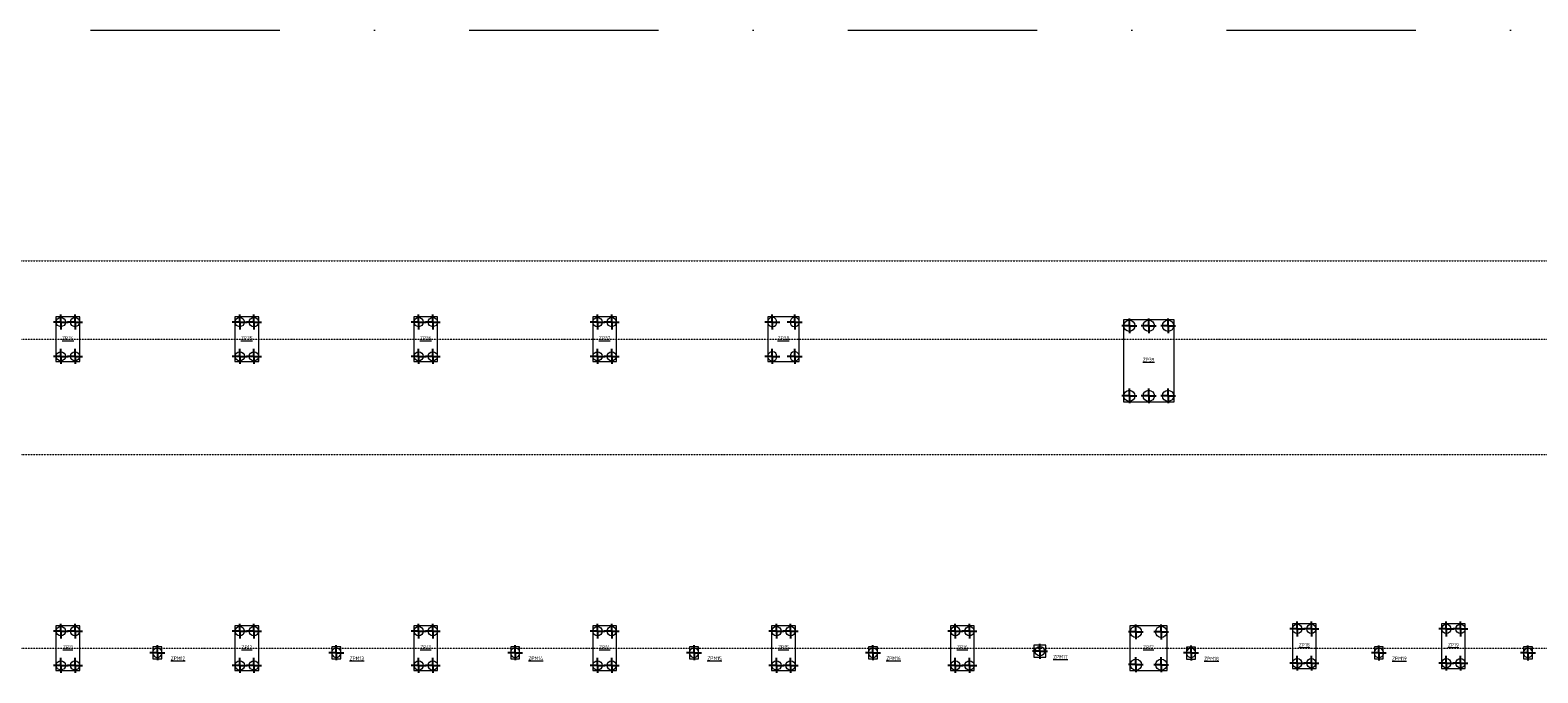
# Model space of a CAD drawing. Header units: millimetres. Extents: x -34728 to 839610, y -480656 to 464976.
# Tile 37 of 69: x 224202 to 325336, y -358122 to -314992. Entities that reach past the tile are written whole.
import ezdxf

# ---------------------------------------------------------------- set-up
doc = ezdxf.new("R2010")
doc.units = ezdxf.units.MM
doc.linetypes.add('ČERCHOVANÁ', pattern=[25.4, 12.7, -6.35, 0, -6.35])
doc.layers.get('0').update_dxf_attribs({"color": 9})
for name, color, linetype, lineweight in [('CA_OSY', 9, 'ČERCHOVANÁ', 9), ('CA_POHHRA25', 9, 'Continuous', 13), ('CA_SRAFY', 9, 'Continuous', 25), ('CA_TEXT25', 9, 'Continuous', 9)]:
    doc.layers.add(name, color=color, linetype=linetype, lineweight=lineweight)
doc.styles.add('ISOCPEUR', font='isocpeur.ttf', dxfattribs={"width": 0.85, "height": 250})

# ---------------------------------------------------------------- blocks, each defined once
blk = doc.blocks.new('pilota 600 mm - D_620mm-1424623--0_800 _zaklady_')
at = {"layer": 'CA_SRAFY'}
for q in [(-500, 0), (0, 500), (0, -500), (500, 0)]:
    blk.add_line((0, 0), q, dxfattribs=at)
blk = doc.blocks.new('pilota 600 mm - D_620mm-1424624--0_800 _zaklady_')
at = {"layer": 'CA_SRAFY'}
for q in [(-500, 0), (0, 500), (500, 0), (0, -500)]:
    blk.add_line((0, 0), q, dxfattribs=at)
blk = doc.blocks.new('pilota 600 mm - D_750mm-1424625--0_800 _zaklady_')
at = {"layer": 'CA_SRAFY'}
for q in [(-500, 0), (0, 500), (0, -500), (500, 0)]:
    blk.add_line((0, 0), q, dxfattribs=at)
blk = doc.blocks.new('pilota 600 mm - D_750mm-1424626--0_800 _zaklady_')
at = {"layer": 'CA_SRAFY'}
for q in [(-500, 0), (0, 500), (500, 0), (0, -500)]:
    blk.add_line((0, 0), q, dxfattribs=at)
blk = doc.blocks.new('A$C246a9e49')
at = {"layer": 'CA_OSY', "lineweight": 5}
for p, q in [((-144541, -76736), (122830, 62528)), ((-142111, -81401), (125260, 57863)), ((-138535, -88266), (128835, 50998)), ((-132530, -99795), (134841, 39469))]:
    blk.add_line(p, q, dxfattribs=at)
at = {"layer": 'CA_POHHRA25', "lineweight": 5}
for p, q in [((14682, 1733), (11666, 162)), ((17222, -3145), (14682, 1733)), ((11666, 162), (14207, -4716)), ((14207, -4716), (17222, -3145)), ((46138, -6632), (45606, -6909)), ((45606, -6909), (45976, -7619)), ((46508, -7341), (46138, -6632)), ((41426, -7327), (40007, -8066)), ((40007, -8066), (41393, -10727)), ((42812, -9988), (41426, -7327)), ((45976, -7619), (46508, -7341)), ((-7716, -9708), (-9579, -10678)), ((-6331, -12369), (-7716, -9708)), ((41393, -10727), (42812, -9988)), ((-9579, -10678), (-8193, -13339)), ((32557, -11947), (31138, -12686)), ((33943, -14607), (32557, -11947)), ((37269, -11251), (36737, -11529)), ((36737, -11529), (37107, -12238)), ((37107, -12238), (37639, -11961)), ((37639, -11961), (37269, -11251)), ((-8193, -13339), (-6331, -12369)), ((31138, -12686), (32524, -15346)), ((32524, -15346), (33943, -14607)), ((-18581, -15367), (-20000, -16106)), ((-20000, -16106), (-18614, -18767)), ((-17195, -18028), (-18581, -15367)), ((23758, -16699), (21540, -17854)), ((25144, -19360), (23758, -16699)), ((26101, -17085), (25569, -17362)), ((26470, -17794), (26101, -17085)), ((-18614, -18767), (-17195, -18028)), ((21540, -17854), (22926, -20515)), ((25569, -17362), (25938, -18072)), ((25938, -18072), (26470, -17794)), ((22926, -20515), (25144, -19360)), ((-29224, -20911), (-30643, -21650)), ((-27838, -23571), (-29224, -20911)), ((-30643, -21650), (-29257, -24311)), ((17143, -21610), (16434, -21980)), ((16434, -21980), (16803, -22689)), ((17513, -22320), (17143, -21610)), ((12286, -22675), (10867, -23414)), ((13671, -25335), (12286, -22675)), ((16803, -22689), (17513, -22320)), ((-29257, -24311), (-27838, -23571)), ((10867, -23414), (12252, -26074)), ((12252, -26074), (13671, -25335)), ((-39867, -26454), (-41286, -27193)), ((-41286, -27193), (-39900, -29854)), ((-38481, -29115), (-39867, -26454)), ((7167, -26919), (6635, -27196)), ((6635, -27196), (7005, -27906)), ((7537, -27629), (7167, -26919)), ((1643, -28218), (224, -28957)), ((3029, -30879), (1643, -28218)), ((7005, -27906), (7537, -27629)), ((-39900, -29854), (-38481, -29115)), ((224, -28957), (1610, -31618)), ((1610, -31618), (3029, -30879)), ((-50510, -31998), (-51929, -32737)), ((-49124, -34658), (-50510, -31998)), ((-51929, -32737), (-50543, -35398)), ((-3475, -32463), (-4007, -32740)), ((-4007, -32740), (-3638, -33449)), ((-3638, -33449), (-3106, -33172)), ((-3106, -33172), (-3475, -32463)), ((-9000, -33762), (-10419, -34501)), ((-7614, -36422), (-9000, -33762)), ((-50543, -35398), (-49124, -34658)), ((-10419, -34501), (-9033, -37161)), ((-9033, -37161), (-7614, -36422)), ((-14118, -38006), (-14650, -38283)), ((-14650, -38283), (-14281, -38993)), ((-13749, -38716), (-14118, -38006)), ((-19643, -39305), (-21062, -40044)), ((-18257, -41966), (-19643, -39305)), ((-14281, -38993), (-13749, -38716)), ((-21062, -40044), (-19676, -42705)), ((-19676, -42705), (-18257, -41966)), ((-24761, -43549), (-25293, -43827)), ((-25293, -43827), (-24924, -44536)), ((-24924, -44536), (-24391, -44259)), ((-24391, -44259), (-24761, -43549)), ((-30286, -44849), (-31705, -45588)), ((-28900, -47509), (-30286, -44849)), ((-31705, -45588), (-30319, -48248)), ((-30319, -48248), (-28900, -47509)), ((-35404, -49093), (-35936, -49370)), ((-35936, -49370), (-35566, -50080)), ((-35034, -49802), (-35404, -49093)), ((-40929, -50392), (-42348, -51131)), ((-39543, -53053), (-40929, -50392)), ((-35566, -50080), (-35034, -49802)), ((-42348, -51131), (-40962, -53792)), ((-40962, -53792), (-39543, -53053))]:
    blk.add_line(p, q, dxfattribs=at)
for centre, radius in [((14512, 1193), 375), ((12206, -8), 375), ((13359, 592), 375), ((16683, -2975), 375), ((14377, -4177), 375), ((15530, -3576), 375), ((40457, -8226), 310), ((41300, -7788), 310), ((41520, -10266), 310), ((42362, -9827), 310), ((32431, -12407), 310), ((31588, -12846), 310), ((33493, -14447), 310), ((32651, -14886), 310), ((-19550, -16267), 310), ((-18708, -15828), 310), ((23588, -17239), 375), ((-18488, -18307), 310), ((-17645, -17868), 310), ((22080, -18024), 375), ((24604, -19190), 375), ((23096, -19975), 375), ((-29350, -21371), 310), ((-30193, -21810), 310), ((16973, -22150), 310), ((-28288, -23411), 310), ((12159, -23135), 310), ((-29130, -23850), 310), ((11317, -23574), 310), ((13222, -25175), 310), ((12379, -25614), 310), ((-40836, -27354), 310), ((-39993, -26915), 310), ((-39773, -29393), 310), ((-38931, -28955), 310), ((674, -29118), 310), ((1516, -28679), 310), ((1736, -31157), 310), ((2579, -30719), 310), ((-50636, -32458), 310), ((-51479, -32897), 310), ((-49574, -34498), 310), ((-9969, -34661), 310), ((-9127, -34222), 310), ((-50416, -34937), 310), ((-8907, -36701), 310), ((-8064, -36262), 310), ((-20612, -40204), 310), ((-19769, -39766), 310), ((-19549, -42244), 310), ((-18707, -41806), 310), ((-31255, -45748), 310), ((-30412, -45309), 310), ((-30192, -47788), 310), ((-29350, -47349), 310), ((-41055, -50853), 310), ((-41898, -51291), 310), ((-39993, -52892), 310), ((-40835, -53331), 310)]:
    blk.add_circle(centre, radius, dxfattribs=at)
for centre, radius, start, end in [((46057, -7125), 310, 41.37369, 193.6532), ((46057, -7125), 310, 221.37369, 13.65317), ((46057, -7125), 310, 13.71648, 41.31043), ((46057, -7125), 310, 193.71648, 221.31045), ((-7821, -10157), 310, 41.37369, 13.65317), ((-7821, -10157), 310, 13.71648, 41.31043), ((-9151, -10850), 310, 221.37369, 193.65319), ((-9151, -10850), 310, 193.71648, 221.31045), ((-6758, -12197), 310, 41.37369, 13.65317), ((-6758, -12197), 310, 13.71648, 41.31043), ((37188, -11745), 310, 41.37369, 193.6532), ((37188, -11745), 310, 193.71648, 221.31045), ((37188, -11745), 310, 221.37369, 13.65317), ((37188, -11745), 310, 13.71648, 41.31043), ((-8089, -12890), 310, 221.37369, 193.65319), ((-8089, -12890), 310, 193.71648, 221.31045), ((26013, -17565), 310, 41.37369, 193.6532), ((26013, -17565), 310, 193.71648, 221.31045), ((26013, -17565), 310, 221.37369, 13.65317), ((26013, -17565), 310, 13.71648, 41.31043), ((7086, -27412), 310, 41.37369, 193.6532), ((7086, -27412), 310, 13.71648, 41.31043), ((7086, -27412), 310, 193.71648, 221.31045), ((7086, -27412), 310, 221.37369, 13.65317), ((-43346, -26986), 5250, 335.54022, 336.90917), ((-3557, -32956), 310, 41.37369, 193.6532), ((-3557, -32956), 310, 193.71648, 221.31045), ((-3557, -32956), 310, 221.37369, 13.65317), ((-3557, -32956), 310, 13.71648, 41.31043), ((-14199, -38499), 310, 41.37369, 193.6532), ((-14199, -38499), 310, 221.37369, 13.65317), ((-14199, -38499), 310, 13.71648, 41.31043), ((-14199, -38499), 310, 193.71648, 221.31045), ((-24842, -44043), 310, 41.37369, 193.6532), ((-24842, -44043), 310, 193.71648, 221.31045), ((-24842, -44043), 310, 221.37369, 13.65317), ((-24842, -44043), 310, 13.71648, 41.31043), ((-35485, -49586), 310, 41.37369, 193.6532), ((-35485, -49586), 310, 221.37369, 13.65317), ((-35485, -49586), 310, 13.71648, 41.31043), ((-35485, -49586), 310, 193.71648, 221.31045)]:
    blk.add_arc(centre, radius, start, end, dxfattribs=at)
at = {"layer": 'CA_SRAFY', "lineweight": 5}
for name, p, rotation in [('pilota 600 mm - D_750mm-1424626--0_800 _zaklady_', (13359, 592), 207.5134499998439), ('pilota 600 mm - D_750mm-1424625--0_800 _zaklady_', (14512, 1193), 27.51344999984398), ('pilota 600 mm - D_750mm-1424626--0_800 _zaklady_', (12206, -8), 207.5134499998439), ('pilota 600 mm - D_750mm-1424625--0_800 _zaklady_', (15530, -3576), 207.5134499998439), ('pilota 600 mm - D_750mm-1424626--0_800 _zaklady_', (16683, -2975), 27.51344999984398), ('pilota 600 mm - D_750mm-1424625--0_800 _zaklady_', (14377, -4177), 207.5134499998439), ('pilota 600 mm - D_620mm-1424623--0_800 _zaklady_', (46057, -7125), 207.5134499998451), ('pilota 600 mm - D_620mm-1424623--0_800 _zaklady_', (40457, -8226), 27.51344999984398), ('pilota 600 mm - D_620mm-1424624--0_800 _zaklady_', (41300, -7788), 207.5134499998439), ('pilota 600 mm - D_620mm-1424624--0_800 _zaklady_', (-7821, -10157), 207.5134499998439), ('pilota 600 mm - D_620mm-1424623--0_800 _zaklady_', (41520, -10266), 27.51344999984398), ('pilota 600 mm - D_620mm-1424624--0_800 _zaklady_', (42362, -9827), 207.5134499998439), ('pilota 600 mm - D_620mm-1424623--0_800 _zaklady_', (-9151, -10850), 27.51344999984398), ('pilota 600 mm - D_620mm-1424623--0_800 _zaklady_', (37188, -11745), 207.5134499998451), ('pilota 600 mm - D_620mm-1424623--0_800 _zaklady_', (-6758, -12197), 207.5134499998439), ('pilota 600 mm - D_620mm-1424624--0_800 _zaklady_', (32431, -12407), 207.5134499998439), ('pilota 600 mm - D_620mm-1424624--0_800 _zaklady_', (-8089, -12890), 27.51344999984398), ('pilota 600 mm - D_620mm-1424623--0_800 _zaklady_', (31588, -12846), 27.51344999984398), ('pilota 600 mm - D_620mm-1424624--0_800 _zaklady_', (33493, -14447), 207.5134499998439), ('pilota 600 mm - D_620mm-1424624--0_800 _zaklady_', (-18708, -15828), 207.5134499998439), ('pilota 600 mm - D_620mm-1424623--0_800 _zaklady_', (32651, -14886), 27.51344999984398), ('pilota 600 mm - D_620mm-1424623--0_800 _zaklady_', (-19550, -16267), 27.51344999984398), ('pilota 600 mm - D_750mm-1424626--0_800 _zaklady_', (23588, -17239), 207.5134499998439), ('pilota 600 mm - D_620mm-1424623--0_800 _zaklady_', (26013, -17565), 207.5134499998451), ('pilota 600 mm - D_620mm-1424624--0_800 _zaklady_', (-18488, -18307), 27.51344999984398), ('pilota 600 mm - D_620mm-1424623--0_800 _zaklady_', (-17645, -17868), 207.5134499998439), ('pilota 600 mm - D_750mm-1424625--0_800 _zaklady_', (22080, -18024), 27.51344999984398), ('pilota 600 mm - D_750mm-1424625--0_800 _zaklady_', (24604, -19190), 207.5134499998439), ('pilota 600 mm - D_750mm-1424626--0_800 _zaklady_', (23096, -19975), 27.51344999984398), ('pilota 600 mm - D_620mm-1424623--0_800 _zaklady_', (-30193, -21810), 27.51344999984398), ('pilota 600 mm - D_620mm-1424624--0_800 _zaklady_', (-29350, -21371), 207.5134499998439), ('pilota 600 mm - D_620mm-1424623--0_800 _zaklady_', (16973, -22150), 207.5134499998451), ('pilota 600 mm - D_620mm-1424624--0_800 _zaklady_', (-29130, -23850), 27.51344999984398), ('pilota 600 mm - D_620mm-1424623--0_800 _zaklady_', (-28288, -23411), 207.5134499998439), ('pilota 600 mm - D_620mm-1424623--0_800 _zaklady_', (11317, -23574), 27.51344999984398), ('pilota 600 mm - D_620mm-1424624--0_800 _zaklady_', (12159, -23135), 207.5134499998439), ('pilota 600 mm - D_620mm-1424624--0_800 _zaklady_', (12379, -25614), 27.51344999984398), ('pilota 600 mm - D_620mm-1424623--0_800 _zaklady_', (13222, -25175), 207.5134499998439), ('pilota 600 mm - D_620mm-1424624--0_800 _zaklady_', (-39993, -26915), 207.5134499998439), ('pilota 600 mm - D_620mm-1424623--0_800 _zaklady_', (-40836, -27354), 27.51344999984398), ('pilota 600 mm - D_620mm-1424623--0_800 _zaklady_', (7086, -27412), 207.5134499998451), ('pilota 600 mm - D_620mm-1424623--0_800 _zaklady_', (-38931, -28955), 207.5134499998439), ('pilota 600 mm - D_620mm-1424624--0_800 _zaklady_', (1516, -28679), 207.5134499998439), ('pilota 600 mm - D_620mm-1424624--0_800 _zaklady_', (-39773, -29393), 27.51344999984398), ('pilota 600 mm - D_620mm-1424623--0_800 _zaklady_', (674, -29118), 27.51344999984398), ('pilota 600 mm - D_620mm-1424623--0_800 _zaklady_', (2579, -30719), 207.5134499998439), ('pilota 600 mm - D_620mm-1424624--0_800 _zaklady_', (1736, -31157), 27.51344999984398), ('pilota 600 mm - D_620mm-1424623--0_800 _zaklady_', (-51479, -32897), 27.51344999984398), ('pilota 600 mm - D_620mm-1424624--0_800 _zaklady_', (-50636, -32458), 207.5134499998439), ('pilota 600 mm - D_620mm-1424623--0_800 _zaklady_', (-3557, -32956), 207.5134499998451), ('pilota 600 mm - D_620mm-1424624--0_800 _zaklady_', (-50416, -34937), 27.51344999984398), ('pilota 600 mm - D_620mm-1424623--0_800 _zaklady_', (-49574, -34498), 207.5134499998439), ('pilota 600 mm - D_620mm-1424623--0_800 _zaklady_', (-9969, -34661), 27.51344999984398), ('pilota 600 mm - D_620mm-1424624--0_800 _zaklady_', (-9127, -34222), 207.5134499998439), ('pilota 600 mm - D_620mm-1424624--0_800 _zaklady_', (-8907, -36701), 27.51344999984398), ('pilota 600 mm - D_620mm-1424623--0_800 _zaklady_', (-8064, -36262), 207.5134499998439), ('pilota 600 mm - D_620mm-1424623--0_800 _zaklady_', (-14199, -38499), 207.5134499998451), ('pilota 600 mm - D_620mm-1424624--0_800 _zaklady_', (-19769, -39766), 207.5134499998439), ('pilota 600 mm - D_620mm-1424623--0_800 _zaklady_', (-20612, -40204), 27.51344999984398), ('pilota 600 mm - D_620mm-1424623--0_800 _zaklady_', (-18707, -41806), 207.5134499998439), ('pilota 600 mm - D_620mm-1424624--0_800 _zaklady_', (-19549, -42244), 27.51344999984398), ('pilota 600 mm - D_620mm-1424623--0_800 _zaklady_', (-24842, -44043), 207.5134499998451), ('pilota 600 mm - D_620mm-1424623--0_800 _zaklady_', (-31255, -45748), 27.51344999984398), ('pilota 600 mm - D_620mm-1424624--0_800 _zaklady_', (-30412, -45309), 207.5134499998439), ('pilota 600 mm - D_620mm-1424624--0_800 _zaklady_', (-30192, -47788), 27.51344999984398), ('pilota 600 mm - D_620mm-1424623--0_800 _zaklady_', (-29350, -47349), 207.5134499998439), ('pilota 600 mm - D_620mm-1424623--0_800 _zaklady_', (-35485, -49586), 207.5134499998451), ('pilota 600 mm - D_620mm-1424624--0_800 _zaklady_', (-41055, -50853), 207.5134499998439), ('pilota 600 mm - D_620mm-1424623--0_800 _zaklady_', (-41898, -51291), 27.51344999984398), ('pilota 600 mm - D_620mm-1424623--0_800 _zaklady_', (-39993, -52892), 207.5134499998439), ('pilota 600 mm - D_620mm-1424624--0_800 _zaklady_', (-40835, -53331), 27.51344999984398)]:
    blk.add_blockref(name, p, dxfattribs=dict(at, rotation=rotation))
at = {"layer": 'CA_TEXT25', "lineweight": 5, "char_height": 250, "attachment_point": 5, "rotation": 27.51345, "line_spacing_factor": 1.139951, "style": 'ISOCPEUR'}
for s, insert, width in [('\\pt85,170,255,340,425,510,595,680,765,850,935,1020,1105,1190,1275,1360,1445,1530,1615,1700,1785,1870,1955,2040,2125,2210,2295,2380,2465,2550,2635,2720;{\\LZP39}', (14406, -1426), 646.85), ('\\pt85,170,255,340,425,510,595,680,765,850,935,1020,1105,1190,1275,1360,1445,1530,1615,1700,1785,1870,1955,2040,2125,2210,2295,2380,2465,2550,2635,2720;{\\LZP19}', (41372, -8961), 601.8), ('\\pt85,170,255,340,425,510,595,680,765,850,935,1020,1105,1190,1275,1360,1445,1530,1615,1700,1785,1870,1955,2040,2125,2210,2295,2380,2465,2550,2635,2720;{\\LZPM19}', (38581, -11441), 793.05), ('\\pt85,170,255,340,425,510,595,680,765,850,935,1020,1105,1190,1275,1360,1445,1530,1615,1700,1785,1870,1955,2040,2125,2210,2295,2380,2465,2550,2635,2720;{\\LZP38}', (-7992, -11458), 646.85), ('\\pt85,170,255,340,425,510,595,680,765,850,935,1020,1105,1190,1275,1360,1445,1530,1615,1700,1785,1870,1955,2040,2125,2210,2295,2380,2465,2550,2635,2720;{\\LZP18}', (32503, -13581), 601.8), ('\\pt85,170,255,340,425,510,595,680,765,850,935,1020,1105,1190,1275,1360,1445,1530,1615,1700,1785,1870,1955,2040,2125,2210,2295,2380,2465,2550,2635,2720;{\\LZP37}', (-18635, -17001), 646.85), ('\\pt85,170,255,340,425,510,595,680,765,850,935,1020,1105,1190,1275,1360,1445,1530,1615,1700,1785,1870,1955,2040,2125,2210,2295,2380,2465,2550,2635,2720;{\\LZPM18}', (27413, -17274), 793.05), ('\\pt85,170,255,340,425,510,595,680,765,850,935,1020,1105,1190,1275,1360,1445,1530,1615,1700,1785,1870,1955,2040,2125,2210,2295,2380,2465,2550,2635,2720;{\\LZP17}', (23304, -18541), 601.8), ('\\pt85,170,255,340,425,510,595,680,765,850,935,1020,1105,1190,1275,1360,1445,1530,1615,1700,1785,1870,1955,2040,2125,2210,2295,2380,2465,2550,2635,2720;{\\LZPM17}', (18367, -21846), 793.05), ('\\pt85,170,255,340,425,510,595,680,765,850,935,1020,1105,1190,1275,1360,1445,1530,1615,1700,1785,1870,1955,2040,2125,2210,2295,2380,2465,2550,2635,2720;{\\LZP36}', (-29278, -22545), 646.85), ('\\pt85,170,255,340,425,510,595,680,765,850,935,1020,1105,1190,1275,1360,1445,1530,1615,1700,1785,1870,1955,2040,2125,2210,2295,2380,2465,2550,2635,2720;{\\LZP16}', (12231, -24309), 601.8), ('\\pt85,170,255,340,425,510,595,680,765,850,935,1020,1105,1190,1275,1360,1445,1530,1615,1700,1785,1870,1955,2040,2125,2210,2295,2380,2465,2550,2635,2720;{\\LZPM16}', (8480, -27108), 793.05), ('\\pt85,170,255,340,425,510,595,680,765,850,935,1020,1105,1190,1275,1360,1445,1530,1615,1700,1785,1870,1955,2040,2125,2210,2295,2380,2465,2550,2635,2720;{\\LZP35}', (-39921, -28088), 646.85), ('\\pt85,170,255,340,425,510,595,680,765,850,935,1020,1105,1190,1275,1360,1445,1530,1615,1700,1785,1870,1955,2040,2125,2210,2295,2380,2465,2550,2635,2720;{\\LZP15}', (1589, -29852), 601.8), ('\\pt85,170,255,340,425,510,595,680,765,850,935,1020,1105,1190,1275,1360,1445,1530,1615,1700,1785,1870,1955,2040,2125,2210,2295,2380,2465,2550,2635,2720;{\\LZPM15}', (-2163, -32652), 793.05), ('\\pt85,170,255,340,425,510,595,680,765,850,935,1020,1105,1190,1275,1360,1445,1530,1615,1700,1785,1870,1955,2040,2125,2210,2295,2380,2465,2550,2635,2720;{\\LZP34}', (-50564, -33632), 663.85), ('\\pt85,170,255,340,425,510,595,680,765,850,935,1020,1105,1190,1275,1360,1445,1530,1615,1700,1785,1870,1955,2040,2125,2210,2295,2380,2465,2550,2635,2720;{\\LZP14}', (-9054, -35396), 618.8), ('\\pt85,170,255,340,425,510,595,680,765,850,935,1020,1105,1190,1275,1360,1445,1530,1615,1700,1785,1870,1955,2040,2125,2210,2295,2380,2465,2550,2635,2720;{\\LZPM14}', (-12806, -38195), 810.05), ('\\pt85,170,255,340,425,510,595,680,765,850,935,1020,1105,1190,1275,1360,1445,1530,1615,1700,1785,1870,1955,2040,2125,2210,2295,2380,2465,2550,2635,2720;{\\LZP13}', (-19697, -40939), 601.8), ('\\pt85,170,255,340,425,510,595,680,765,850,935,1020,1105,1190,1275,1360,1445,1530,1615,1700,1785,1870,1955,2040,2125,2210,2295,2380,2465,2550,2635,2720;{\\LZPM13}', (-23449, -43739), 793.05), ('\\pt85,170,255,340,425,510,595,680,765,850,935,1020,1105,1190,1275,1360,1445,1530,1615,1700,1785,1870,1955,2040,2125,2210,2295,2380,2465,2550,2635,2720;{\\LZP12}', (-30340, -46483), 601.8), ('\\pt85,170,255,340,425,510,595,680,765,850,935,1020,1105,1190,1275,1360,1445,1530,1615,1700,1785,1870,1955,2040,2125,2210,2295,2380,2465,2550,2635,2720;{\\LZPM12}', (-34091, -49282), 793.05), ('\\pt85,170,255,340,425,510,595,680,765,850,935,1020,1105,1190,1275,1360,1445,1530,1615,1700,1785,1870,1955,2040,2125,2210,2295,2380,2465,2550,2635,2720;{\\LZP11}', (-40983, -52026), 556.75)]:
    blk.add_mtext(s, dxfattribs=dict(at, insert=insert, width=width))
blk = doc.blocks.new('A$C0c7697d5')
at = {"layer": 'CA_OSY', "color": 6, "lineweight": 18}
blk.add_line((-200.54, -108.45), (57.08, 25.73), dxfattribs=at)
at = {"xscale": 0.001, "yscale": 0.001, "zscale": 0.001}
blk.add_blockref('A$C246a9e49', (-51.66, -46.91), dxfattribs=at)

msp = doc.modelspace()

# ---------------------------------------------------------------- block references
at = {"color": 220, "lineweight": 35, "xscale": 1000, "yscale": 1000, "zscale": 1000, "rotation": 332.4865500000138}
msp.add_blockref('A$C0c7697d5', (354601.84, -311446.88), dxfattribs=at)

doc.saveas('drawing.dxf')
